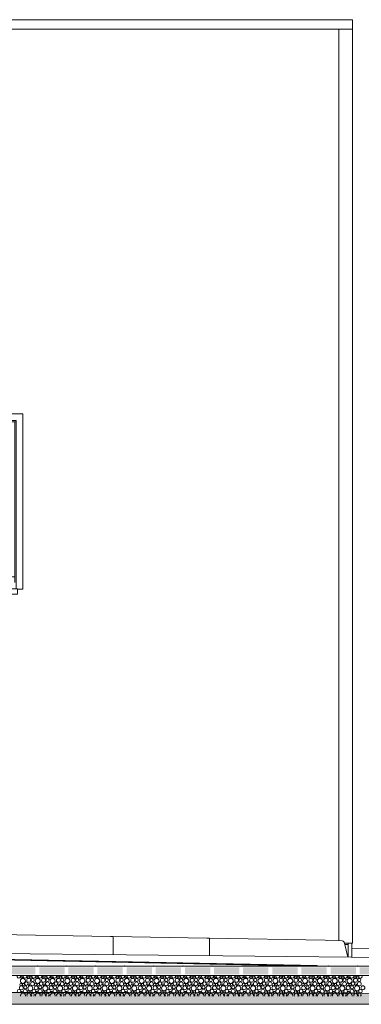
# Model space of a CAD drawing. Header units: millimetres. Extents: x 27350 to 76432, y -300 to 6935.
# Tile 18 of 43: x 61515 to 64025, y -300 to 6935. Entities that reach past the tile are written whole.
import ezdxf

# ---------------------------------------------------------------- set-up
doc = ezdxf.new("R2010")
doc.units = ezdxf.units.MM
doc.header["$MEASUREMENT"] = 0
for name, color, linetype in [('Métal _ Bardage.Charp_Couv_Bard_Métal', 7, 'Continuous'), ('Métal _ Finitions.Charp_Couv_Bard_Méta', 7, 'Continuous'), ('Nouveau_Fenêtres ARCHICAD', 7, 'Continuous'), ('Nouveau_Structure _ Longrine.GO', 7, 'Continuous'), ('Nouveau_Terrain _ Modifié.Terrain', 7, 'Continuous'), ('Nouveau_Terrain _ Original.Terrain', 7, 'Continuous'), ('Nouveau_VRD _ Voirie 3d.VRD', 7, 'Continuous'), ('VRD _ Bordure.VRD', 7, 'Continuous'), ('VRD _ Voirie 3d.VRD', 7, 'Continuous')]:
    doc.layers.add(name, color=color, linetype=linetype)

# ---------------------------------------------------------------- blocks, each defined once
blk = doc.blocks.new('Élément de coupe_6')
at = {"layer": 'Métal _ Bardage.Charp_Couv_Bard_Métal', "color": 7, "linetype": 'Continuous', "lineweight": 15}
for p, q in [((63929.3, 150), (63929.3, 140)), ((63904.7, 140), (63929.3, 140)), ((63929.3, 100), (63928.3, 100)), ((63929.3, 140), (63929.3, 100))]:
    blk.add_line(p, q, dxfattribs=at)
blk = doc.blocks.new('Élément de coupe_7')
at = {"layer": 'Nouveau_Structure _ Longrine.GO', "color": 7, "linetype": 'Continuous', "lineweight": 15}
blk.add_line((63928.3, 45.8), (63928.3, 140), dxfattribs=at)
blk = doc.blocks.new('Élément de coupe_8')
at = {"layer": 'Métal _ Finitions.Charp_Couv_Bard_Méta', "color": 7, "linetype": 'Continuous', "lineweight": 15}
for p, q in [((63959.282724, 6935.000001), (33597.282724, 6935.000001)), ((63959.282724, 6865.000001), (63959.282724, 6935.000001)), ((63859.282724, 6865.000001), (33697.282724, 6865.000001))]:
    blk.add_line(p, q, dxfattribs=at)
blk = doc.blocks.new('*X21')
at = {"layer": 'Nouveau_VRD _ Voirie 3d.VRD', "color": 33, "linetype": 'Continuous', "lineweight": 15, "true_color": 0xf48e54}
for centre, radius in [((61538.2, -127.6), 18.4), ((61528.8, -101.9), 6.2), ((61563.7, -148.8), 12.8), ((61581.2, -123.8), 14.3), ((61578.3, -100.6), 8.58), ((61597.5, -99.6), 7.52), ((61609.7, -149.5), 14.2), ((61610.1, -121.2), 11.5), ((61647.3, -127.6), 18.4), ((61637.9, -101.9), 6.2), ((61672.8, -148.8), 12.8), ((61690.4, -123.8), 14.3), ((61687.5, -100.6), 8.58), ((61706.6, -99.6), 7.52), ((61718.9, -149.5), 14.2), ((61719.2, -121.2), 11.5), ((61756.4, -127.6), 18.4), ((61747, -101.9), 6.2), ((61781.9, -148.8), 12.8), ((61799.5, -123.8), 14.3), ((61796.6, -100.6), 8.58), ((61815.7, -99.6), 7.52), ((61828, -149.5), 14.2), ((61828.3, -121.2), 11.5), ((61865.5, -127.6), 18.4), ((61856.1, -101.9), 6.2), ((61891, -148.8), 12.8), ((61908.6, -123.8), 14.3), ((61905.7, -100.6), 8.58), ((61924.8, -99.6), 7.52), ((61937.1, -149.5), 14.2), ((61937.4, -121.2), 11.5), ((61974.6, -127.6), 18.4), ((61965.3, -101.9), 6.2), ((62000.2, -148.8), 12.8), ((62017.7, -123.8), 14.3), ((62014.8, -100.6), 8.58), ((62033.9, -99.6), 7.52), ((62046.2, -149.5), 14.2), ((62046.5, -121.2), 11.5), ((62083.7, -127.6), 18.4), ((62074.4, -101.9), 6.2), ((62109.3, -148.8), 12.8), ((62126.8, -123.8), 14.3), ((62123.9, -100.6), 8.58), ((62143.1, -99.6), 7.52), ((62155.3, -149.5), 14.2), ((62155.6, -121.2), 11.5), ((62192.8, -127.6), 18.4), ((62183.5, -101.9), 6.2), ((62218.4, -148.8), 12.8), ((62235.9, -123.8), 14.3), ((62233, -100.6), 8.58), ((62252.2, -99.6), 7.52), ((62264.4, -149.5), 14.2), ((62264.7, -121.2), 11.5), ((62302, -127.6), 18.4), ((62292.6, -101.9), 6.2), ((62327.5, -148.8), 12.8), ((62345, -123.8), 14.3), ((62342.1, -100.6), 8.58), ((62361.3, -99.6), 7.52), ((62373.5, -149.5), 14.2), ((62373.8, -121.2), 11.5), ((62411.1, -127.6), 18.4), ((62401.7, -101.9), 6.2), ((62436.6, -148.8), 12.8), ((62454.1, -123.8), 14.3), ((62451.2, -100.6), 8.58), ((62470.4, -99.6), 7.52), ((62482.6, -149.5), 14.2), ((62483, -121.2), 11.5), ((62520.2, -127.6), 18.4), ((62510.8, -101.9), 6.2), ((62545.7, -148.8), 12.8), ((62563.3, -123.8), 14.3), ((62560.4, -100.6), 8.58), ((62579.5, -99.6), 7.52), ((62591.8, -149.5), 14.2), ((62592.1, -121.2), 11.5), ((62629.3, -127.6), 18.4), ((62619.9, -101.9), 6.2), ((62654.8, -148.8), 12.8), ((62672.4, -123.8), 14.3), ((62669.5, -100.6), 8.58), ((62688.6, -99.6), 7.52), ((62700.9, -149.5), 14.2), ((62701.2, -121.2), 11.5), ((62738.4, -127.6), 18.4), ((62729, -101.9), 6.2), ((62763.9, -148.8), 12.8), ((62781.5, -123.8), 14.3), ((62778.6, -100.6), 8.58), ((62797.7, -99.6), 7.52), ((62810, -149.5), 14.2), ((62810.3, -121.2), 11.5), ((62847.5, -127.6), 18.4), ((62838.2, -101.9), 6.2), ((62873.1, -148.8), 12.8), ((62890.6, -123.8), 14.3), ((62887.7, -100.6), 8.58), ((62906.8, -99.6), 7.52), ((62919.1, -149.5), 14.2), ((62919.4, -121.2), 11.5), ((62956.6, -127.6), 18.4), ((62947.3, -101.9), 6.2), ((62982.2, -148.8), 12.8), ((62999.7, -123.8), 14.3), ((62996.8, -100.6), 8.58), ((63016, -99.6), 7.52), ((63028.2, -149.5), 14.2), ((63028.5, -121.2), 11.5), ((63065.7, -127.6), 18.4), ((63056.4, -101.9), 6.2), ((63091.3, -148.8), 12.8), ((63108.8, -123.8), 14.3), ((63105.9, -100.6), 8.58), ((63125.1, -99.6), 7.52), ((63137.3, -149.5), 14.2), ((63137.6, -121.2), 11.5), ((63174.9, -127.6), 18.4), ((63165.5, -101.9), 6.2), ((63200.4, -148.8), 12.8), ((63217.9, -123.8), 14.3), ((63215, -100.6), 8.58), ((63234.2, -99.6), 7.52), ((63246.4, -149.5), 14.2), ((63246.7, -121.2), 11.5), ((63284, -127.6), 18.4), ((63274.6, -101.9), 6.2), ((63309.5, -148.8), 12.8), ((63327, -123.8), 14.3), ((63324.1, -100.6), 8.58), ((63343.3, -99.6), 7.52), ((63355.5, -149.5), 14.2), ((63355.8, -121.2), 11.5), ((63393.1, -127.6), 18.4), ((63383.7, -101.9), 6.2), ((63418.6, -148.8), 12.8), ((63436.2, -123.8), 14.3), ((63433.3, -100.6), 8.58), ((63452.4, -99.6), 7.52), ((63464.7, -149.5), 14.2), ((63465, -121.2), 11.5), ((63502.2, -127.6), 18.4), ((63492.8, -101.9), 6.2), ((63527.7, -148.8), 12.8), ((63545.3, -123.8), 14.3), ((63542.4, -100.6), 8.58), ((63561.5, -99.6), 7.52), ((63573.8, -149.5), 14.2), ((63574.1, -121.2), 11.5), ((63611.3, -127.6), 18.4), ((63601.9, -101.9), 6.2), ((63636.8, -148.8), 12.8), ((63654.4, -123.8), 14.3), ((63651.5, -100.6), 8.58), ((63670.6, -99.6), 7.52), ((63682.9, -149.5), 14.2), ((63683.2, -121.2), 11.5), ((63720.4, -127.6), 18.4), ((63711, -101.9), 6.2), ((63745.9, -148.8), 12.8), ((63763.5, -123.8), 14.3), ((63760.6, -100.6), 8.58), ((63779.7, -99.6), 7.52), ((63792, -149.5), 14.2), ((63792.3, -121.2), 11.5), ((63829.5, -127.6), 18.4), ((63820.2, -101.9), 6.2), ((63855.1, -148.8), 12.8), ((63872.6, -123.8), 14.3), ((63869.7, -100.6), 8.58), ((63888.8, -99.6), 7.52), ((63901.1, -149.5), 14.2), ((63901.4, -121.2), 11.5), ((63938.6, -127.6), 18.4), ((63929.3, -101.9), 6.2), ((63964.2, -148.8), 12.8), ((63981.7, -123.8), 14.3), ((63978.8, -100.6), 8.58), ((63998, -99.6), 7.52), ((64010.2, -149.5), 14.2), ((64010.5, -121.2), 11.5), ((61509.7, -203.4), 12.8), ((61527.2, -178.4), 14.3), ((61524.3, -155.2), 8.58), ((61529.9, -211.1), 6.2), ((61543.5, -154.2), 7.52), ((61555.7, -204.1), 14.2), ((61556.1, -175.8), 11.5), ((61579.5, -209.8), 8.58), ((61593.3, -182.2), 18.4), ((61583.9, -156.5), 6.2), ((61598.6, -208.8), 7.52), ((61618.8, -203.4), 12.8), ((61636.4, -178.4), 14.3), ((61633.5, -155.2), 8.58), ((61639, -211.1), 6.2), ((61652.6, -154.2), 7.52), ((61664.9, -204.1), 14.2), ((61665.2, -175.8), 11.5), ((61688.6, -209.8), 8.58), ((61702.4, -182.2), 18.4), ((61693, -156.5), 6.2), ((61707.7, -208.8), 7.52), ((61727.9, -203.4), 12.8), ((61745.5, -178.4), 14.3), ((61742.6, -155.2), 8.58), ((61748.1, -211.1), 6.2), ((61761.7, -154.2), 7.52), ((61774, -204.1), 14.2), ((61774.3, -175.8), 11.5), ((61797.7, -209.8), 8.58), ((61811.5, -182.2), 18.4), ((61802.1, -156.5), 6.2), ((61816.8, -208.8), 7.52), ((61837, -203.4), 12.8), ((61854.6, -178.4), 14.3), ((61851.7, -155.2), 8.58), ((61857.3, -211.1), 6.2), ((61870.8, -154.2), 7.52), ((61883.1, -204.1), 14.2), ((61883.4, -175.8), 11.5), ((61906.8, -209.8), 8.58), ((61920.6, -182.2), 18.4), ((61911.3, -156.5), 6.2), ((61925.9, -208.8), 7.52), ((61946.2, -203.4), 12.8), ((61963.7, -178.4), 14.3), ((61960.8, -155.2), 8.58), ((61966.4, -211.1), 6.2), ((61979.9, -154.2), 7.52), ((61992.2, -204.1), 14.2), ((61992.5, -175.8), 11.5), ((62015.9, -209.8), 8.58), ((62029.7, -182.2), 18.4), ((62020.4, -156.5), 6.2), ((62035.1, -208.8), 7.52), ((62055.3, -203.4), 12.8), ((62072.8, -178.4), 14.3), ((62069.9, -155.2), 8.58), ((62075.5, -211.1), 6.2), ((62089.1, -154.2), 7.52), ((62101.3, -204.1), 14.2), ((62101.6, -175.8), 11.5), ((62125, -209.8), 8.58), ((62138.8, -182.2), 18.4), ((62129.5, -156.5), 6.2), ((62144.2, -208.8), 7.52), ((62164.4, -203.4), 12.8), ((62181.9, -178.4), 14.3), ((62179, -155.2), 8.58), ((62184.6, -211.1), 6.2), ((62198.2, -154.2), 7.52), ((62210.4, -204.1), 14.2), ((62210.7, -175.8), 11.5), ((62234.1, -209.8), 8.58), ((62248, -182.2), 18.4), ((62238.6, -156.5), 6.2), ((62253.3, -208.8), 7.52), ((62273.5, -203.4), 12.8), ((62291, -178.4), 14.3), ((62288.1, -155.2), 8.58), ((62293.7, -211.1), 6.2), ((62307.3, -154.2), 7.52), ((62319.5, -204.1), 14.2), ((62319.8, -175.8), 11.5), ((62343.2, -209.8), 8.58), ((62357.1, -182.2), 18.4), ((62347.7, -156.5), 6.2), ((62362.4, -208.8), 7.52), ((62382.6, -203.4), 12.8), ((62400.1, -178.4), 14.3), ((62397.2, -155.2), 8.58), ((62402.8, -211.1), 6.2), ((62416.4, -154.2), 7.52), ((62428.6, -204.1), 14.2), ((62429, -175.8), 11.5), ((62452.4, -209.8), 8.58), ((62466.2, -182.2), 18.4), ((62456.8, -156.5), 6.2), ((62471.5, -208.8), 7.52), ((62491.7, -203.4), 12.8), ((62509.3, -178.4), 14.3), ((62506.4, -155.2), 8.58), ((62511.9, -211.1), 6.2), ((62525.5, -154.2), 7.52), ((62537.8, -204.1), 14.2), ((62538.1, -175.8), 11.5), ((62561.5, -209.8), 8.58), ((62575.3, -182.2), 18.4), ((62565.9, -156.5), 6.2), ((62580.6, -208.8), 7.52), ((62600.8, -203.4), 12.8), ((62618.4, -178.4), 14.3), ((62615.5, -155.2), 8.58), ((62621, -211.1), 6.2), ((62634.6, -154.2), 7.52), ((62646.9, -204.1), 14.2), ((62647.2, -175.8), 11.5), ((62670.6, -209.8), 8.58), ((62684.4, -182.2), 18.4), ((62675, -156.5), 6.2), ((62689.7, -208.8), 7.52), ((62709.9, -203.4), 12.8), ((62727.5, -178.4), 14.3), ((62724.6, -155.2), 8.58), ((62730.2, -211.1), 6.2), ((62743.7, -154.2), 7.52), ((62756, -204.1), 14.2), ((62756.3, -175.8), 11.5), ((62779.7, -209.8), 8.58), ((62793.5, -182.2), 18.4), ((62784.2, -156.5), 6.2), ((62798.8, -208.8), 7.52), ((62819.1, -203.4), 12.8), ((62836.6, -178.4), 14.3), ((62833.7, -155.2), 8.58), ((62839.3, -211.1), 6.2), ((62852.8, -154.2), 7.52), ((62865.1, -204.1), 14.2), ((62865.4, -175.8), 11.5), ((62888.8, -209.8), 8.58), ((62902.6, -182.2), 18.4), ((62893.3, -156.5), 6.2), ((62908, -208.8), 7.52), ((62928.2, -203.4), 12.8), ((62945.7, -178.4), 14.3), ((62942.8, -155.2), 8.58), ((62948.4, -211.1), 6.2), ((62962, -154.2), 7.52), ((62974.2, -204.1), 14.2), ((62974.5, -175.8), 11.5), ((62997.9, -209.8), 8.58), ((63011.7, -182.2), 18.4), ((63002.4, -156.5), 6.2), ((63017.1, -208.8), 7.52), ((63037.3, -203.4), 12.8), ((63054.8, -178.4), 14.3), ((63051.9, -155.2), 8.58), ((63057.5, -211.1), 6.2), ((63071.1, -154.2), 7.52), ((63083.3, -204.1), 14.2), ((63083.6, -175.8), 11.5), ((63107, -209.8), 8.58), ((63120.9, -182.2), 18.4), ((63111.5, -156.5), 6.2), ((63126.2, -208.8), 7.52), ((63146.4, -203.4), 12.8), ((63163.9, -178.4), 14.3), ((63161, -155.2), 8.58), ((63166.6, -211.1), 6.2), ((63180.2, -154.2), 7.52), ((63192.4, -204.1), 14.2), ((63192.7, -175.8), 11.5), ((63216.1, -209.8), 8.58), ((63230, -182.2), 18.4), ((63220.6, -156.5), 6.2), ((63235.3, -208.8), 7.52), ((63255.5, -203.4), 12.8), ((63273, -178.4), 14.3), ((63270.1, -155.2), 8.58), ((63275.7, -211.1), 6.2), ((63289.3, -154.2), 7.52), ((63301.5, -204.1), 14.2), ((63301.8, -175.8), 11.5), ((63325.3, -209.8), 8.58), ((63339.1, -182.2), 18.4), ((63329.7, -156.5), 6.2), ((63344.4, -208.8), 7.52), ((63364.6, -203.4), 12.8), ((63382.2, -178.4), 14.3), ((63379.3, -155.2), 8.58), ((63384.8, -211.1), 6.2), ((63398.4, -154.2), 7.52), ((63410.7, -204.1), 14.2), ((63411, -175.8), 11.5), ((63434.4, -209.8), 8.58), ((63448.2, -182.2), 18.4), ((63438.8, -156.5), 6.2), ((63453.5, -208.8), 7.52), ((63473.7, -203.4), 12.8), ((63491.3, -178.4), 14.3), ((63488.4, -155.2), 8.58), ((63493.9, -211.1), 6.2), ((63507.5, -154.2), 7.52), ((63519.8, -204.1), 14.2), ((63520.1, -175.8), 11.5), ((63543.5, -209.8), 8.58), ((63557.3, -182.2), 18.4), ((63547.9, -156.5), 6.2), ((63562.6, -208.8), 7.52), ((63582.8, -203.4), 12.8), ((63600.4, -178.4), 14.3), ((63597.5, -155.2), 8.58), ((63603, -211.1), 6.2), ((63616.6, -154.2), 7.52), ((63628.9, -204.1), 14.2), ((63629.2, -175.8), 11.5), ((63652.6, -209.8), 8.58), ((63666.4, -182.2), 18.4), ((63657, -156.5), 6.2), ((63671.7, -208.8), 7.52), ((63691.9, -203.4), 12.8), ((63709.5, -178.4), 14.3), ((63706.6, -155.2), 8.58), ((63712.2, -211.1), 6.2), ((63725.7, -154.2), 7.52), ((63738, -204.1), 14.2), ((63738.3, -175.8), 11.5), ((63761.7, -209.8), 8.58), ((63775.5, -182.2), 18.4), ((63766.2, -156.5), 6.2), ((63780.8, -208.8), 7.52), ((63801.1, -203.4), 12.8), ((63818.6, -178.4), 14.3), ((63815.7, -155.2), 8.58), ((63821.3, -211.1), 6.2), ((63834.8, -154.2), 7.52), ((63847.1, -204.1), 14.2), ((63847.4, -175.8), 11.5), ((63870.8, -209.8), 8.58), ((63884.6, -182.2), 18.4), ((63875.3, -156.5), 6.2), ((63890, -208.8), 7.52), ((63910.2, -203.4), 12.8), ((63927.7, -178.4), 14.3), ((63924.8, -155.2), 8.58), ((63930.4, -211.1), 6.2), ((63944, -154.2), 7.52), ((63956.2, -204.1), 14.2), ((63956.5, -175.8), 11.5), ((63979.9, -209.8), 8.58), ((63993.8, -182.2), 18.4), ((63984.4, -156.5), 6.2), ((63999.1, -208.8), 7.52), ((64019.3, -203.4), 12.8), ((64036.8, -178.4), 14.3)]:
    blk.add_circle(centre, radius, dxfattribs=at)
for centre, radius, start, end in [((61508.6, -94.2), 12.8, 156.70467, 23.29533), ((61554.6, -94.9), 14.2, 156.32668, 23.67332), ((61592.2, -73), 18.4, 242.08719, 297.91281), ((61617.7, -94.2), 12.8, 156.70467, 23.29533), ((61663.7, -94.9), 14.2, 156.32668, 23.67332), ((61701.3, -73), 18.4, 242.08719, 297.91281), ((61726.8, -94.2), 12.8, 156.70467, 23.29533), ((61772.9, -94.9), 14.2, 156.32668, 23.67332), ((61810.4, -73), 18.4, 242.08719, 297.91281), ((61835.9, -94.2), 12.8, 156.70467, 23.29533), ((61882, -94.9), 14.2, 156.32668, 23.67332), ((61919.5, -73), 18.4, 242.08719, 297.91281), ((61945, -94.2), 12.8, 156.70467, 23.29533), ((61991.1, -94.9), 14.2, 156.32668, 23.67332), ((62028.6, -73), 18.4, 242.08719, 297.91281), ((62054.2, -94.2), 12.8, 156.70467, 23.29533), ((62100.2, -94.9), 14.2, 156.32668, 23.67332), ((62137.7, -73), 18.4, 242.08719, 297.91281), ((62163.3, -94.2), 12.8, 156.70467, 23.29533), ((62209.3, -94.9), 14.2, 156.32668, 23.67332), ((62246.8, -73), 18.4, 242.08719, 297.91281), ((62272.4, -94.2), 12.8, 156.70467, 23.29533), ((62318.4, -94.9), 14.2, 156.32668, 23.67332), ((62356, -73), 18.4, 242.08719, 297.91281), ((62381.5, -94.2), 12.8, 156.70467, 23.29533), ((62427.5, -94.9), 14.2, 156.32668, 23.67332), ((62465.1, -73), 18.4, 242.08719, 297.91281), ((62490.6, -94.2), 12.8, 156.70467, 23.29533), ((62536.6, -94.9), 14.2, 156.32668, 23.67332), ((62574.2, -73), 18.4, 242.08719, 297.91281), ((62599.7, -94.2), 12.8, 156.70467, 23.29533), ((62645.8, -94.9), 14.2, 156.32668, 23.67332), ((62683.3, -73), 18.4, 242.08719, 297.91281), ((62708.8, -94.2), 12.8, 156.70467, 23.29533), ((62754.9, -94.9), 14.2, 156.32668, 23.67332), ((62792.4, -73), 18.4, 242.08719, 297.91281), ((62817.9, -94.2), 12.8, 156.70467, 23.29533), ((62864, -94.9), 14.2, 156.32668, 23.67332), ((62901.5, -73), 18.4, 242.08719, 297.91281), ((62927.1, -94.2), 12.8, 156.70467, 23.29533), ((62973.1, -94.9), 14.2, 156.32668, 23.67332), ((63010.6, -73), 18.4, 242.08719, 297.91281), ((63036.2, -94.2), 12.8, 156.70467, 23.29533), ((63082.2, -94.9), 14.2, 156.32668, 23.67332), ((63119.7, -73), 18.4, 242.08719, 297.91281), ((63145.3, -94.2), 12.8, 156.70467, 23.29533), ((63191.3, -94.9), 14.2, 156.32668, 23.67332), ((63228.9, -73), 18.4, 242.08719, 297.91281), ((63254.4, -94.2), 12.8, 156.70467, 23.29533), ((63300.4, -94.9), 14.2, 156.32668, 23.67332), ((63338, -73), 18.4, 242.08719, 297.91281), ((63363.5, -94.2), 12.8, 156.70467, 23.29533), ((63409.5, -94.9), 14.2, 156.32668, 23.67332), ((63447.1, -73), 18.4, 242.08719, 297.91281), ((63472.6, -94.2), 12.8, 156.70467, 23.29533), ((63518.7, -94.9), 14.2, 156.32668, 23.67332), ((63556.2, -73), 18.4, 242.08719, 297.91281), ((63581.7, -94.2), 12.8, 156.70467, 23.29533), ((63627.8, -94.9), 14.2, 156.32668, 23.67332), ((63665.3, -73), 18.4, 242.08719, 297.91281), ((63690.8, -94.2), 12.8, 156.70467, 23.29533), ((63736.9, -94.9), 14.2, 156.32668, 23.67332), ((63774.4, -73), 18.4, 242.08719, 297.91281), ((63799.9, -94.2), 12.8, 156.70467, 23.29533), ((63846, -94.9), 14.2, 156.32668, 23.67332), ((63883.5, -73), 18.4, 242.08719, 297.91281), ((63909.1, -94.2), 12.8, 156.70467, 23.29533), ((63955.1, -94.9), 14.2, 156.32668, 23.67332), ((63992.6, -73), 18.4, 242.08719, 297.91281), ((64018.2, -94.2), 12.8, 156.70467, 23.29533), ((61539.3, -236.8), 18.4, 352.29903, 187.70097), ((61582.4, -233), 14.3, 334.33727, 205.66273), ((61611.2, -230.4), 11.5, 309.77522, 230.22478), ((61648.4, -236.8), 18.4, 352.29903, 187.70097), ((61691.5, -233), 14.3, 334.33727, 205.66273), ((61720.3, -230.4), 11.5, 309.77522, 230.22478), ((61757.5, -236.8), 18.4, 352.29903, 187.70097), ((61800.6, -233), 14.3, 334.33727, 205.66273), ((61829.4, -230.4), 11.5, 309.77522, 230.22478), ((61866.6, -236.8), 18.4, 352.29903, 187.70097), ((61909.7, -233), 14.3, 334.33727, 205.66273), ((61938.5, -230.4), 11.5, 309.77522, 230.22478), ((61975.7, -236.8), 18.4, 352.29903, 187.70097), ((62018.8, -233), 14.3, 334.33727, 205.66273), ((62047.6, -230.4), 11.5, 309.77522, 230.22478), ((62084.8, -236.8), 18.4, 352.29903, 187.70097), ((62127.9, -233), 14.3, 334.33727, 205.66273), ((62156.7, -230.4), 11.5, 309.77522, 230.22478), ((62194, -236.8), 18.4, 352.29903, 187.70097), ((62237, -233), 14.3, 334.33727, 205.66273), ((62265.8, -230.4), 11.5, 309.77522, 230.22478), ((62303.1, -236.8), 18.4, 352.29903, 187.70097), ((62346.1, -233), 14.3, 334.33727, 205.66273), ((62375, -230.4), 11.5, 309.77522, 230.22478), ((62412.2, -236.8), 18.4, 352.29903, 187.70097), ((62455.3, -233), 14.3, 334.33727, 205.66273), ((62484.1, -230.4), 11.5, 309.77522, 230.22478), ((62521.3, -236.8), 18.4, 352.29903, 187.70097), ((62564.4, -233), 14.3, 334.33727, 205.66273), ((62593.2, -230.4), 11.5, 309.77522, 230.22478), ((62630.4, -236.8), 18.4, 352.29903, 187.70097), ((62673.5, -233), 14.3, 334.33727, 205.66273), ((62702.3, -230.4), 11.5, 309.77522, 230.22478), ((62739.5, -236.8), 18.4, 352.29903, 187.70097), ((62782.6, -233), 14.3, 334.33727, 205.66273), ((62811.4, -230.4), 11.5, 309.77522, 230.22478), ((62848.6, -236.8), 18.4, 352.29903, 187.70097), ((62891.7, -233), 14.3, 334.33727, 205.66273), ((62920.5, -230.4), 11.5, 309.77522, 230.22478), ((62957.7, -236.8), 18.4, 352.29903, 187.70097), ((63000.8, -233), 14.3, 334.33727, 205.66273), ((63029.6, -230.4), 11.5, 309.77522, 230.22478), ((63066.9, -236.8), 18.4, 352.29903, 187.70097), ((63109.9, -233), 14.3, 334.33727, 205.66273), ((63138.7, -230.4), 11.5, 309.77522, 230.22478), ((63176, -236.8), 18.4, 352.29903, 187.70097), ((63219, -233), 14.3, 334.33727, 205.66273), ((63247.8, -230.4), 11.5, 309.77522, 230.22478), ((63285.1, -236.8), 18.4, 352.29903, 187.70097), ((63328.2, -233), 14.3, 334.33727, 205.66273), ((63357, -230.4), 11.5, 309.77522, 230.22478), ((63394.2, -236.8), 18.4, 352.29903, 187.70097), ((63437.3, -233), 14.3, 334.33727, 205.66273), ((63466.1, -230.4), 11.5, 309.77522, 230.22478), ((63503.3, -236.8), 18.4, 352.29903, 187.70097), ((63546.4, -233), 14.3, 334.33727, 205.66273), ((63575.2, -230.4), 11.5, 309.77522, 230.22478), ((63612.4, -236.8), 18.4, 352.29903, 187.70097), ((63655.5, -233), 14.3, 334.33727, 205.66273), ((63684.3, -230.4), 11.5, 309.77522, 230.22478), ((63721.5, -236.8), 18.4, 352.29903, 187.70097), ((63764.6, -233), 14.3, 334.33727, 205.66273), ((63793.4, -230.4), 11.5, 309.77522, 230.22478), ((63830.6, -236.8), 18.4, 352.29903, 187.70097), ((63873.7, -233), 14.3, 334.33727, 205.66273), ((63902.5, -230.4), 11.5, 309.77522, 230.22478), ((63939.8, -236.8), 18.4, 352.29903, 187.70097), ((63982.8, -233), 14.3, 334.33727, 205.66273), ((64011.6, -230.4), 11.5, 309.77522, 230.22478)]:
    blk.add_arc(centre, radius, start, end, dxfattribs=at)
blk = doc.blocks.new('*X22')
at = {"layer": 'Nouveau_VRD _ Voirie 3d.VRD', "linetype": 'Continuous', "lineweight": 15, "true_color": 0xb5b5b5}
for points in [[(61444.3, -29.2), (61444.3, -79.2), (61630.3, -79.2), (61630.3, -29.2)], [(61658.3, -29.2), (61658.3, -79.2), (61844.4, -79.2), (61844.4, -29.2)], [(61872.4, -29.2), (61872.4, -79.2), (62058.4, -79.2), (62058.4, -29.2)], [(62086.4, -29.2), (62086.4, -79.2), (62272.5, -79.2), (62272.5, -29.2)], [(62300.5, -29.2), (62300.5, -79.2), (62486.5, -79.2), (62486.5, -29.2)], [(62514.5, -29.2), (62514.5, -79.2), (62700.5, -79.2), (62700.5, -29.2)], [(62728.5, -29.2), (62728.5, -79.2), (62914.6, -79.2), (62914.6, -29.2)], [(62942.6, -29.2), (62942.6, -79.2), (63128.6, -79.2), (63128.6, -29.2)], [(63156.6, -29.2), (63156.6, -79.2), (63342.7, -79.2), (63342.7, -29.2)], [(63370.7, -29.2), (63370.7, -79.2), (63556.7, -79.2), (63556.7, -29.2)], [(63584.7, -29.2), (63584.7, -79.2), (63770.8, -79.2), (63770.8, -29.2)], [(63798.8, -29.2), (63798.8, -79.2), (63984.8, -79.2), (63984.8, -29.2)], [(64012.8, -29.2), (64012.8, -79.2), (64198.8, -79.2), (64198.8, -29.2)]]:
    blk.add_hatch(color=253, dxfattribs=at).paths.add_polyline_path(points)
at = {"layer": 'Nouveau_VRD _ Voirie 3d.VRD', "color": 253, "linetype": 'Continuous', "lineweight": 15, "true_color": 0xb5b5b5}
for p in [(61644.3, -19.2), (61858.4, -19.2), (62072.4, -19.2), (62286.5, -19.2), (62500.5, -19.2), (62714.5, -19.2), (62928.6, -19.2), (63142.6, -19.2), (63356.7, -19.2), (63570.7, -19.2), (63784.8, -19.2), (63998.8, -19.2), (61644.3, -89.2), (61858.4, -89.2), (62072.4, -89.2), (62286.5, -89.2), (62500.5, -89.2), (62714.5, -89.2), (62928.6, -89.2), (63142.6, -89.2), (63356.7, -89.2), (63570.7, -89.2), (63784.8, -89.2), (63998.8, -89.2)]:
    blk.add_point(p, dxfattribs=at)
blk = doc.blocks.new('Élément de coupe_20')
at = {"layer": 'Nouveau_VRD _ Voirie 3d.VRD', "color": 251, "linetype": 'Continuous', "lineweight": 15, "true_color": 0x6a6a6a}
blk.add_line((68932.4, -9.2), (61184.9, 76), dxfattribs=at)
at = {"layer": 'Nouveau_VRD _ Voirie 3d.VRD', "color": 7, "linetype": 'Continuous', "lineweight": 15}
for p, q in [((63629.8, -19.2), (60094.3, -19.2)), ((63700.5, -19.2), (63629.8, -19.2)), ((68912.8, -19.2), (63700.5, -19.2)), ((68912.8, -89.2), (32668.5, -89.2))]:
    blk.add_line(p, q, dxfattribs=at)
at = {"layer": 'Nouveau_VRD _ Voirie 3d.VRD', "lineweight": 0}
for name in ['*X22', '*X21']:
    blk.add_blockref(name, (0, 0), dxfattribs=at)
blk = doc.blocks.new('Élément de coupe_23')
at = {"layer": 'VRD _ Bordure.VRD', "color": 7, "linetype": 'Continuous', "lineweight": 15}
for p, q in [((61181.6, 211.6), (61181.6, 216)), ((61181.6, 216), (62181.6, 199.2)), ((61181.6, 209.4), (61181.6, 211.6)), ((61181.6, 203.8), (61181.6, 209.4)), ((61181.6, 196), (61181.6, 203.8)), ((61181.6, 76), (61181.6, 196)), ((62181.6, 199.2), (62201.6, 198.8)), ((62201.6, 198.8), (62201.6, 194.4)), ((62201.6, 198.8), (62889.3, 187.2)), ((62201.6, 194.4), (62201.6, 192.2)), ((62201.6, 192.2), (62201.6, 186.6)), ((62201.6, 186.6), (62201.6, 178.8)), ((62201.6, 178.8), (62201.6, 64.8)), ((62889.3, 187.2), (62909.3, 186.9)), ((62909.3, 182.5), (62909.3, 186.9)), ((62909.3, 186.9), (63759.3, 170.1)), ((62909.3, 180.3), (62909.3, 182.5)), ((62909.3, 174.7), (62909.3, 180.3)), ((62909.3, 166.9), (62909.3, 174.7)), ((62909.3, 57), (62909.3, 166.9)), ((63759.3, 170.1), (63779.3, 169.7)), ((63779.3, 169.7), (63883.9, 165.3)), ((63883.9, 165.3), (63892.3, 163.1)), ((63892.3, 163.1), (63899, 157.5)), ((63899, 157.5), (63902.6, 149.7)), ((63902.6, 149.7), (63925.7, 45.9))]:
    blk.add_line(p, q, dxfattribs=at)
blk = doc.blocks.new('Élément de coupe_39')
at = {"layer": 'Nouveau_Terrain _ Modifié.Terrain', "color": 7, "linetype": 'Continuous', "lineweight": 15}
blk.add_line((63761.2, 170), (63760.9, 170), dxfattribs=at)
blk = doc.blocks.new('Élément de coupe_47')
at = {"layer": 'VRD _ Voirie 3d.VRD', "color": 251, "linetype": 'Continuous', "lineweight": 15, "true_color": 0x6a6a6a}
for p, q in [((58941.7, 81), (58871, 81)), ((58871, 81), (63629.8, -14.2)), ((58871, 76), (58871, 81)), ((63629.8, -19.2), (58871, 76)), ((63700.5, -14.2), (58941.7, 81))]:
    blk.add_line(p, q, dxfattribs=at)
at = {"layer": 'VRD _ Voirie 3d.VRD', "color": 7, "linetype": 'Continuous', "lineweight": 15}
for p, q in [((63629.8, -14.2), (63629.8, -19.2)), ((63700.5, -14.2), (63629.8, -14.2)), ((63700.5, -14.2), (63700.5, -19.2))]:
    blk.add_line(p, q, dxfattribs=at)
blk = doc.blocks.new('Élément de coupe_49')
at = {"layer": 'Métal _ Bardage.Charp_Couv_Bard_Métal', "color": 7, "linetype": 'Continuous', "lineweight": 15}
for p, q in [((63960.8, 6865), (63859.3, 6865)), ((63859.3, 166.3), (63859.3, 6865)), ((63960.8, 150), (63960.8, 6865)), ((63960.8, 150), (63902.4, 150))]:
    blk.add_line(p, q, dxfattribs=at)
blk = doc.blocks.new('Élément de coupe_58')
at = {"layer": 'Nouveau_Fenêtres ARCHICAD', "linetype": 'Continuous', "lineweight": 0, "true_color": 0xbbbbbb}
blk.add_hatch(color=9, dxfattribs=at).paths.add_polyline_path([(56678.3, 2860.1), (61418.3, 2860.1), (61418.3, 3920), (56678.3, 3920)])
at = {"layer": 'Nouveau_Fenêtres ARCHICAD', "linetype": 'Continuous', "lineweight": 0, "true_color": 0x9b9b9b}
blk.add_hatch(color=253, dxfattribs=at).paths.add_polyline_path([(56678.3, 3920), (56678.3, 2860.1), (56726.3, 2860.1), (56726.3, 3873.2), (61418.3, 3873.2), (61418.3, 3920)])
at = {"layer": 'Nouveau_Fenêtres ARCHICAD', "color": 21, "linetype": 'Continuous', "lineweight": 15, "true_color": 0xff9954}
for p, q in [((56578.3, 4040), (61538.3, 4040)), ((61488.3, 3990), (56608.3, 3990)), ((56608.3, 3990), (56608.3, 2752.8)), ((56608.3, 3980), (56618.3, 3980)), ((56618.3, 2800), (56618.3, 3980)), ((56618.3, 3980), (61478.3, 3980)), ((61478.3, 3980), (61488.3, 3980)), ((61478.3, 2800), (61478.3, 3980)), ((61488.3, 2752.8), (61488.3, 3990)), ((61538.3, 4040), (61538.3, 2750)), ((61418.3, 3920), (56678.3, 3920)), ((56678.3, 3920), (56678.3, 2860)), ((61418.3, 2860), (61418.3, 3920)), ((56618.3, 2840), (61478.3, 2840)), ((61418.3, 2860.1), (56678.3, 2860.1)), ((56678.3, 2860), (61418.3, 2860)), ((56598.3, 2750), (56578.3, 2750)), ((56598.3, 2752.8), (61498.3, 2752.8)), ((56598.3, 2752.8), (56598.3, 2750)), ((56598.3, 2712.8), (56598.3, 2750)), ((61498.3, 2750), (61498.3, 2752.8)), ((61498.3, 2712.8), (61498.3, 2750)), ((61538.3, 2750), (61498.3, 2750)), ((56598.3, 2712.8), (61498.3, 2712.8))]:
    blk.add_line(p, q, dxfattribs=at)
blk = doc.blocks.new('Élément de coupe_63')
at = {"layer": 'Nouveau_Terrain _ Original.Terrain', "linetype": 'Continuous', "lineweight": 15, "true_color": 0xf48e54}
h = blk.add_hatch(dxfattribs=at)
h.set_pattern_fill('Terre', color=33, style=0, pattern_type=2)
h.set_pattern_definition([(45, (0, 0), (-137.8858, 137.8858), []), (45, (-45.96, 45.96), (-275.7716, 275.7716), []), (45, (-91.92, 91.92), (-275.7716, 275.7716), []), (135, (-137.886, 137.886), (45.96194, 45.96194), [195, -195])])
h.paths.add_polyline_path([(76432.2, -262.5), (62314.6, -214.3), (61687.8, -214.2), (61020.5, -213.9), (60333.5, -213.5), (59648.3, -212.9), (58986.1, -212.1), (49665.6, -72.6), (48951.7, -70.3), (48284.7, -67.6), (47680.6, -64.4), (47142.8, -61), (38877.3, 14.2), (27349.9, 242), (27349.9, -300), (76432.2, -300)])
at = {"layer": 'Nouveau_Terrain _ Original.Terrain', "color": 7, "linetype": 'Continuous', "lineweight": 15}
blk.add_line((71929.5, -300), (29629.5, -300), dxfattribs=at)
at = {"layer": 'Nouveau_Terrain _ Original.Terrain', "color": 7, "linetype": 'Continuous', "lineweight": 15, "flags": 128}
blk.add_lwpolyline([(27349.9, 242), (38877.3, 14.2), (47142.8, -61), (47680.6, -64.4), (48284.7, -67.6), (48951.7, -70.3), (49665.6, -72.6), (58986.1, -212.1), (59648.3, -212.9), (60333.5, -213.5), (61020.5, -213.9), (61687.8, -214.2), (62314.6, -214.3), (76432.2, -262.5)], dxfattribs=at)
blk = doc.blocks.new('Élément de coupe_64')
at = {"layer": 'Nouveau_VRD _ Voirie 3d.VRD', "color": 251, "linetype": 'Continuous', "lineweight": 15, "true_color": 0x6a6a6a}
for p, q in [((68266.1, 69.7), (63954.3, 111.9)), ((68271, 69.7), (68268.8, 69.7)), ((70098.8, 51.8), (68271, 69.7)), ((70472.6, 48.1), (70314.8, 49.7))]:
    blk.add_line(p, q, dxfattribs=at)
blk = doc.blocks.new('Élément de coupe_66')
at = {"layer": 'Nouveau_VRD _ Voirie 3d.VRD', "color": 251, "linetype": 'Continuous', "lineweight": 15, "true_color": 0x6a6a6a}
blk.add_line((63954.3, 111.9), (68268, 69.7), dxfattribs=at)
blk = doc.blocks.new('Élément de coupe_80')
at = {"layer": 'Métal _ Bardage.Charp_Couv_Bard_Métal', "color": 7, "linetype": 'Continuous', "lineweight": 15}
blk.add_line((63954.3, 45.6), (63954.3, 150), dxfattribs=at)

msp = doc.modelspace()

# ---------------------------------------------------------------- block references
at = {"layer": 'Métal _ Bardage.Charp_Couv_Bard_Métal', "lineweight": 0}
for name in ['Élément de coupe_49', 'Élément de coupe_6', 'Élément de coupe_80']:
    msp.add_blockref(name, (0, 0), dxfattribs=at)
at = {"layer": 'Métal _ Finitions.Charp_Couv_Bard_Méta', "lineweight": 0}
msp.add_blockref('Élément de coupe_8', (0, 0), dxfattribs=at)
at = {"layer": 'Nouveau_Fenêtres ARCHICAD', "lineweight": 0}
msp.add_blockref('Élément de coupe_58', (0, 0), dxfattribs=at)
at = {"layer": 'Nouveau_Structure _ Longrine.GO', "lineweight": 0}
msp.add_blockref('Élément de coupe_7', (0, 0), dxfattribs=at)
at = {"layer": 'Nouveau_Terrain _ Modifié.Terrain', "lineweight": 0}
msp.add_blockref('Élément de coupe_39', (0, 0), dxfattribs=at)
at = {"layer": 'Nouveau_Terrain _ Original.Terrain', "lineweight": 0}
msp.add_blockref('Élément de coupe_63', (0, 0), dxfattribs=at)
at = {"layer": 'Nouveau_VRD _ Voirie 3d.VRD', "lineweight": 0}
for name in ['Élément de coupe_20', 'Élément de coupe_64', 'Élément de coupe_66']:
    msp.add_blockref(name, (0, 0), dxfattribs=at)
at = {"layer": 'VRD _ Bordure.VRD', "lineweight": 0}
msp.add_blockref('Élément de coupe_23', (0, 0), dxfattribs=at)
at = {"layer": 'VRD _ Voirie 3d.VRD', "lineweight": 0}
msp.add_blockref('Élément de coupe_47', (0, 0), dxfattribs=at)

doc.saveas('drawing.dxf')
